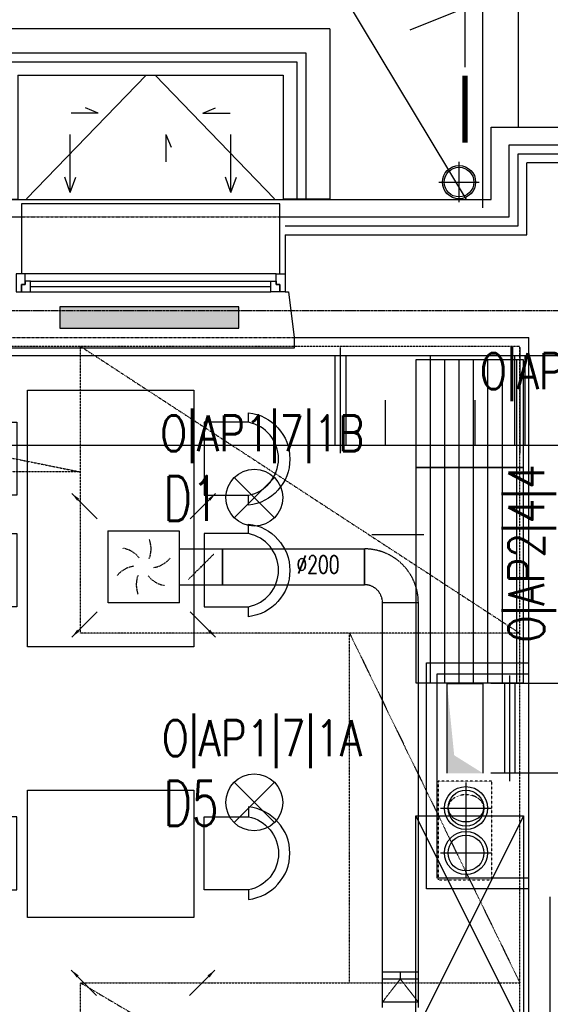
# Model space of a CAD drawing. Header units: inches. Extents: x -281236 to -70395, y 38777 to 102341.
# Tile 128 of 244: x -140252 to -139956, y 51220 to 51769. Entities that reach past the tile are written whole.
import ezdxf
from ezdxf.enums import TextEntityAlignment as Align

# ---------------------------------------------------------------- set-up
doc = ezdxf.new("R2010")
doc.units = ezdxf.units.IN
doc.header["$MEASUREMENT"] = 0
for name, pattern in [('CENTER', [2, 1.25, -0.25, 0.25, -0.25]), ('DASHDOT', [1, 0.5, -0.25, 0, -0.25]), ('DASHED', [0.75, 0.5, -0.25]), ('DASHED2', [0.375, 0.25, -0.125]), ('DIVIDE', [31.75, 12.7, -6.35, 0, -6.35, 0, -6.35]), ('HIDDEN', [0.375, 0.25, -0.125])]:
    doc.linetypes.add(name, pattern=pattern)
doc.layers.get('0').update_dxf_attribs({"color": 101})
for name, color, linetype in [('Cieniutko', 8, 'Continuous'), ('cokół_widok', 255, 'Continuous'), ('E-90', 6, 'Continuous'), ('E35', 6, 'Continuous'), ('Ele-balustrada', 64, 'Continuous'), ('FLUID-N17-50-ARRGR', 7, 'Continuous'), ('Ins-went', 141, 'Continuous'), ('Ins-went-opis', 141, 'Continuous'), ('Ins-wod', 152, 'Continuous'), ('m-went-nawiew', 152, 'Continuous'), ('m-went-wywiew', 1, 'Continuous'), ('Mkd-odpływy', 7, 'Continuous'), ('Okn---okna', 5, 'Continuous'), ('Os-osie glowne', 8, 'CENTER'), ('Pzt-chodniki', 8, 'Continuous'), ('Pzt-uksztaltowanie terenu', 7, 'Continuous'), ('Sc-cegla pelna', 32, 'Continuous'), ('Sc-gk', 120, 'Continuous'), ('Sc-izolacja term-obrys', 132, 'Continuous'), ('Sc-izolacja term-styropian', 151, 'STYROPIAN-KA'), ('Sc-nadproza kon', 5, 'DASHED2'), ('studzienki_widok', 52, 'Continuous'), ('Suf-widok', 8, 'Continuous'), ('W-idok', 9, 'Continuous'), ('W-otwor-strop', 126, 'Continuous'), ('Wyp-grzejniki', 56, 'Continuous'), ('Wyp-meble', 155, 'Continuous')]:
    doc.layers.add(name, color=color, linetype=linetype)
doc.styles.add('FDBES', font='simplex.shx')
doc.styles.add('ROMANS', font='romans', dxfattribs={"width": 0.85})
doc.styles.add('tab-bud$0$ROMANS', font='romans', dxfattribs={"width": 0.7})
doc.linetypes.add('BATTING', pattern='A,0.0001,-0.1,[134,ltypeshp.shx,S=0.1,R=0,X=-0.1,Y=0],-0.2,[134,ltypeshp.shx,S=0.1,R=180,X=0.1,Y=0],-0.1', length=0.4001)
doc.linetypes.add('STYROPIAN-KA', pattern='A,0.0001,-0.1,[135,ltypeshp.shx,S=0.1,R=0,X=-0.1,Y=0],0,[135,ltypeshp.shx,S=0.1,R=180,X=0.1,Y=0],-0.1', length=0.2001)
doc.dimstyles.new('FDBES', dxfattribs={"dimscale": 50, "dimtxt": 4, "dimasz": 2.5, "dimexe": 0.8, "dimexo": 2, "dimgap": 1, "dimtad": 1, "dimdsep": 46, "dimtxsty": 'FDBES', "dimcen": 2.5, "dimclrd": 4, "dimclre": 5, "dimadec": 0, "dimazin": 0, "dimtfac": 1, "dimtmove": 0, "dimatfit": 3, "dimfxl": 0, "dimarcsym": 0})

# ---------------------------------------------------------------- blocks, each defined once
blk = doc.blocks.new('W029')
for points in [[(-53.78, 76.9), (-59.03, 76.9, -0.895014), (-7.4, 76.9), (-12.96, 76.9, 0.825539), (-53.71, 76.86), (-53.71, 52.3), (-12.96, 52.3), (-12.96, 76.9)], [(8.36, 76.9), (3.1, 76.9, -0.895014), (54.73, 76.9), (49.18, 76.9, 0.825539), (8.43, 76.86), (8.43, 52.3), (49.18, 52.3), (49.18, 76.9)], [(-53.78, -76.9), (-59.03, -76.9, 0.895014), (-7.4, -76.9), (-12.96, -76.9, -0.825539), (-53.71, -76.86), (-53.71, -52.3), (-12.96, -52.3), (-12.96, -76.9)], [(8.36, -76.9), (3.1, -76.9, 0.895014), (54.73, -76.9), (49.18, -76.9, -0.825539), (8.43, -76.86), (8.43, -52.3), (49.18, -52.3), (49.18, -76.9)]]:
    blk.add_lwpolyline(points, format="xyb")
at = {"linetype": 'Continuous'}
blk.add_lwpolyline([(-71.54, 46.41), (71.54, 46.41), (71.54, -46.41), (-71.54, -46.41), (-71.54, 46.41)], dxfattribs=at)
blk = doc.blocks.new('W028')
at = {"linetype": 'Continuous'}
blk.add_lwpolyline([(-46.41, -35.48), (-46.41, 35.48), (46.41, 35.48), (46.41, -35.48), (-46.41, -35.48)], dxfattribs=at)
for points in [[(-76.9, -20.17), (-76.9, -25.42, -0.895014), (-76.9, 26.21), (-76.9, 20.65, 0.825539), (-76.86, -20.1), (-52.3, -20.1), (-52.3, 20.65), (-76.9, 20.65)], [(76.9, -20.17), (76.9, -25.42, 0.895014), (76.9, 26.21), (76.9, 20.65, -0.825539), (76.86, -20.1), (52.3, -20.1), (52.3, 20.65), (76.9, 20.65)]]:
    blk.add_lwpolyline(points, format="xyb")
blk = doc.blocks.new('ramiak_okna')
at = {"layer": 'Okn---okna'}
for p, q in [((145, 10), (5, 10)), ((8, 6), (142, 6)), ((8, 3), (142, 3)), ((8, 0), (142, 0))]:
    blk.add_line(p, q, dxfattribs=at)
for points in [[(5, 10), (0, 10), (0, 0), (3, 0), (3, 4), (5, 4)], [(8, 6), (5, 6), (5, 4), (3, 4), (3, 0), (5, 0), (8, 0)], [(142, 6), (145, 6), (145, 4), (147, 4), (147, 0), (145, 0), (142, 0)], [(145, 10), (150, 10), (150, 0), (147, 0), (147, 4), (145, 4)]]:
    blk.add_lwpolyline(points, close=True, dxfattribs=at)
blk = doc.blocks.new('rura_spustowa')
at = {"layer": 'Ins-wod', "linetype": 'Continuous'}
for p, q in [((0, -11.25), (0, 11.25)), ((-11.25, 0), (11.25, 0))]:
    blk.add_line(p, q, dxfattribs=at)
at = {"layer": 'Ins-wod', "linetype": 'Continuous', "ltscale": 25}
for radius in [9.25, 8.25]:
    blk.add_circle((0, 0), radius, dxfattribs=at)
blk = doc.blocks.new('grzejnik_100')
at = {"layer": 'Wyp-grzejniki'}
h = blk.add_hatch(dxfattribs=at)
h.set_pattern_fill('DOTS', color=256, scale=0.5, style=0)
h.set_pattern_definition([(0, (-77492.90915, 37823.9399), (0.396875, 0.79375), [0, -0.79375])])
h.paths.add_polyline_path([(0, -100), (12, -100), (12, 0), (0, 0)])
blk.add_lwpolyline([(12, 0), (0, 0), (0, -100), (12, -100)], close=True, dxfattribs=at)
blk = doc.blocks.new('0630_STRZAŁKA')
at = {"ltscale": 0.5}
for points in [[(0, 0), (-3.03, -8.56)], [(0, 0), (0, -32.43)], [(0, 0), (3.03, -8.56)]]:
    blk.add_lwpolyline(points, dxfattribs=at)
blk = doc.blocks.new('N200')
at = {"layer": 'm-went-nawiew', "color": 254, "linetype": 'HIDDEN'}
for p, q in [((-141949.57, 41077.71), (-141949.57, 41049.17)), ((-141963.84, 41063.44), (-141935.3, 41063.44))]:
    blk.add_line(p, q, dxfattribs=at)
at = {"layer": 'm-went-nawiew', "color": 254}
blk.add_circle((-141949.57, 41063.44), 12, dxfattribs=at)
at = {"layer": 'm-went-nawiew'}
blk.add_circle((-141949.57, 41063.44), 10, dxfattribs=at)
blk = doc.blocks.new('W200')
at = {"layer": 'm-went-wywiew', "color": 254, "linetype": 'HIDDEN'}
for p, q in [((-141949.57, 41108.12), (-141949.57, 41079.58)), ((-141963.84, 41093.85), (-141935.3, 41093.85))]:
    blk.add_line(p, q, dxfattribs=at)
at = {"layer": 'm-went-wywiew', "color": 254}
blk.add_circle((-141949.57, 41093.85), 12, dxfattribs=at)
at = {"layer": 'm-went-wywiew'}
blk.add_circle((-141949.57, 41093.85), 10, dxfattribs=at)
blk = doc.blocks.new('*U1171')
at = {"color": 0, "linetype": 'ByBlock', "lineweight": -2}
blk.add_circle((0, 0), 100, dxfattribs=at)
at = {"color": 3, "linetype": 'DASHED'}
blk.add_ellipse((0, 0), major_axis=(0, 100), ratio=0.75, start_param=0, end_param=3.141593, dxfattribs=at)
at = {"color": 3, "linetype": 'Continuous'}
blk.add_ellipse((0, 0), major_axis=(0, 100), ratio=0.75, start_param=3.141593, end_param=6.283185, dxfattribs=at)
blk = doc.blocks.new('studzienka_widok')
at = {"layer": 'Ele-balustrada'}
for p, q in [((13.5, -186.5), (13.5, -13.5)), ((13.5, -13.5), (95, -13.5)), ((18.5, -181.5), (18.5, -18.5)), ((18.5, -18.5), (95, -18.5)), ((13.5, -186.5), (95, -186.5)), ((18.5, -181.5), (95, -181.5))]:
    blk.add_line(p, q, dxfattribs=at)
at = {"layer": 'studzienki_widok'}
for p, q in [((0, 0), (0, -200)), ((0, 0), (95, 0)), ((95, 0), (95, -26)), ((26, -174), (26, -26)), ((26, -26), (95, -26)), ((26, -174), (95, -174)), ((95, -200), (95, -174)), ((0, -200), (26, -200)), ((0, -200), (95, -200))]:
    blk.add_line(p, q, dxfattribs=at)
blk = doc.blocks.new('_vxkdjhgkljhkgjhk')
for q in [(14, 6), (30.2, 0)]:
    blk.add_line((0, 0), q)

msp = doc.modelspace()

# ---------------------------------------------------------------- linework, layer by layer
at = {"color": 4, "linetype": 'DASHED'}
msp.add_line((-140151.29, 51463.78), (-140158.36, 51456.71), dxfattribs=at)
at = {"color": 4, "linetype": 'Continuous'}
msp.add_lwpolyline([(-140151.29, 51463.53, 0.5, 0.5, 1), (-140151.29, 51464.03, 0.5, 0.5, 1)], format="xyseb", close=True, dxfattribs=at)
at = {"color": 4, "linetype": 'DASHED'}
for centre, start, end in [((-140193.29, 51473.78), 338.1985, 21.8013), ((-140196.95, 51460.12), 38.1985, 81.8013), ((-140179.63, 51477.44), 278.1985, 321.8013), ((-140186.95, 51450.12), 98.1985, 141.8013), ((-140173.29, 51453.78), 158.1985, 201.8013), ((-140169.63, 51467.44), 218.1985, 261.8013)]:
    msp.add_arc(centre, 14.14, start, end, dxfattribs=at)
at = {"layer": 'Cieniutko', "linetype": 'Continuous'}
for p, q in [((-140248.61, 51668.96), (-140181.94, 51738.02)), ((-140176.94, 51738.02), (-140110.26, 51668.96))]:
    msp.add_line(p, q, dxfattribs=at)
at = {"layer": 'cokół_widok'}
for p, q in [((-139989.5, 51668.69), (-139989.5, 51709.09)), ((-139989.5, 51709.09), (-139889.5, 51709.09)), ((-142818.93, 51668.7), (-139989.5, 51668.69))]:
    msp.add_line(p, q, dxfattribs=at)
at = {"layer": 'E35'}
for p, q in [((-140132.77, 51513.62), (-140110.32, 51491.16)), ((-140132.77, 51491.16), (-140110.32, 51513.62)), ((-140132.84, 51343.61), (-140110.39, 51321.16)), ((-140132.84, 51321.16), (-140110.39, 51343.61))]:
    msp.add_line(p, q, dxfattribs=at)
for centre in [(-140121.55, 51502.39), (-140121.62, 51332.38)]:
    msp.add_circle(centre, 15.88, dxfattribs=at)
at = {"layer": 'Ins-went'}
for p, q in [((-140073.44, 51527.2), (-140073.44, 51586.2)), ((-139973.44, 51586.2), (-139973.44, 51527.2)), ((-140722.44, 51581.7), (-139932.97, 51581.7)), ((-140076.44, 51531.7), (-140076.44, 51581.7)), ((-140073.44, 51581.7), (-139973.44, 51581.7)), ((-140070.44, 51531.7), (-140070.44, 51581.7)), ((-140023.44, 51581.7), (-140023.44, 51556.7)), ((-139976.44, 51581.7), (-139976.44, 51531.7)), ((-139973.44, 51581.7), (-139951.54, 51581.7)), ((-139970.44, 51531.7), (-139970.44, 51581.7)), ((-140048.44, 51531.7), (-140048.44, 51556.7)), ((-139998.44, 51531.7), (-139998.44, 51556.7)), ((-140722.44, 51531.7), (-139948.54, 51531.7)), ((-140073.44, 51531.7), (-139973.44, 51531.7)), ((-139973.44, 51531.7), (-139951.54, 51531.7)), ((-140014.1, 51348.68), (-140014.1, 51398.68)), ((-140014.1, 51348.68), (-140014.1, 51398.68)), ((-140014.1, 51398.68), (-139994.1, 51398.68)), ((-139994.1, 51398.68), (-139994.1, 51348.68)), ((-139951.6, 51398.68), (-139989.6, 51398.68)), ((-139982.1, 51398.68), (-139982.1, 51348.68)), ((-139979.1, 51344.18), (-139979.1, 51403.18)), ((-139976.1, 51348.68), (-139976.1, 51398.68)), ((-139951.6, 51348.68), (-139989.6, 51348.68))]:
    msp.add_line(p, q, dxfattribs=at)
at = {"layer": 'Ins-went', "linetype": 'DASHED', "ltscale": 0.4}
for p, q in [((-140203.29, 51483.78), (-140203.29, 51443.78)), ((-140203.29, 51483.78), (-140163.29, 51483.78)), ((-140163.29, 51443.78), (-140163.29, 51483.78)), ((-140163.29, 51473.78), (-140139.29, 51473.78)), ((-140151.29, 51463.78), (-140144.22, 51470.85)), ((-140139.29, 51453.78), (-140139.29, 51473.78)), ((-140139.29, 51473.78), (-140139.29, 51453.78)), ((-140060.1, 51453.8), (-140060.1, 51473.8)), ((-140060.1, 51473.8), (-140060.1, 51453.8)), ((-140163.29, 51453.78), (-140139.29, 51453.78)), ((-140163.29, 51443.78), (-140203.29, 51443.78)), ((-140050.1, 51237.94), (-140050.1, 51443.8)), ((-140030.1, 51443.8), (-140050.1, 51443.8)), ((-140030.1, 51237.94), (-140030.1, 51443.8)), ((-140050.1, 51237.94, -2890), (-140030.1, 51237.94, -2890)), ((-140050.1, 51233.94, -2890), (-140050.1, 51237.94, -2890)), ((-140050.1, 51220.94, -2890), (-140050.1, 51233.94, -2890)), ((-140050.1, 51220.94, -2890), (-140040.1, 51233.94, -2890)), ((-140050.1, 51233.94, -2890), (-140030.1, 51233.94, -2890)), ((-140040.1, 51233.94, -2890), (-140040.1, 51237.94, -2890)), ((-140030.1, 51220.94, -2890), (-140040.1, 51233.94, -2890)), ((-140030.1, 51233.94, -2890), (-140030.1, 51237.94, -2890)), ((-140030.1, 51220.94, -2890), (-140030.1, 51233.94, -2890)), ((-140030.1, 51220.94, -2890), (-140050.1, 51220.94, -2890)), ((-140050.1, 51217.94, -2890), (-140050.1, 51220.94, -2890)), ((-140030.1, 51217.94, -2890), (-140030.1, 51220.94, -2890))]:
    msp.add_line(p, q, dxfattribs=at)
for radius in [30, 10]:
    msp.add_arc((-140060.1, 51443.8), radius, 0, 90, dxfattribs=at)
for points in [[(-140139.29, 51473.78), (-140060.1, 51473.8)], [(-140139.29, 51453.78), (-140060.1, 51453.8)]]:
    msp.add_spline(points, degree=3, dxfattribs=at)
at = {"layer": 'Ins-went'}
msp.add_solid([(-140014.1, 51348.68), (-140014.1, 51398.68), (-139994.1, 51348.68), (-140010.1, 51358.68)], dxfattribs=at)
at = {"layer": 'Ins-wod'}
msp.add_line((-140004, 51742.44), (-140004, 51789.67), dxfattribs=at)
at = {"layer": 'Mkd-odpływy', "const_width": 3}
msp.add_lwpolyline([(-140004, 51700.33), (-140004, 51737.67)], dxfattribs=at)
at = {"layer": 'Os-osie glowne'}
msp.add_lwpolyline([(-143318.47, 51606.7), (-138010.88, 51606.7)], dxfattribs=at)
at = {"layer": 'Pzt-chodniki'}
for p, q in [((-139974.38, 52103.69), (-139974.38, 51709.09)), ((-139994.38, 52083.69), (-139994.38, 51664.04))]:
    msp.add_line(p, q, dxfattribs=at)
at = {"layer": 'Pzt-uksztaltowanie terenu'}
for p, q in [((-140148.71, 51910.22), (-140003.4, 51668.69)), ((-140034.67, 51763.33), (-139994.38, 51779.44))]:
    msp.add_line(p, q, dxfattribs=at)
at = {"layer": 'Sc-cegla pelna'}
for p, q in [((-139969.5, 51649.04), (-139969.5, 51689.09)), ((-139909.5, 51689.09), (-139969.5, 51689.09)), ((-140099.44, 51591.7), (-139968.44, 51591.7))]:
    msp.add_line(p, q, dxfattribs=at)
for points in [[(-140104.44, 51649.03), (-139969.5, 51649.04)], [(-140104.44, 51649.03), (-140104.44, 51617.18), (-140102.44, 51617.18), (-140099.44, 51591.69)], [(-140098.44, 51081.7), (-139968.44, 51081.63), (-139968.44, 51591.7)], [(-139956.5, 51081.7), (-139956.5, 51279.7)]]:
    msp.add_lwpolyline(points, dxfattribs=at)
at = {"layer": 'Sc-gk'}
for p, q in [((-140025.6, 51284.18), (-140025.6, 51410.18)), ((-140025.6, 51410.18), (-139968.44, 51410.18)), ((-140019.6, 51290.18), (-140019.6, 51404.18)), ((-140019.6, 51404.18), (-139968.44, 51404.18)), ((-139968.44, 51290.18), (-140019.6, 51290.18)), ((-139968.44, 51284.18), (-140025.6, 51284.18))]:
    msp.add_line(p, q, dxfattribs=at)
at = {"layer": 'Sc-izolacja term-obrys'}
for p, q in [((-139979.5, 51659.04), (-139979.5, 51699.09)), ((-139979.5, 51699.09), (-139899.5, 51699.09)), ((-140107.44, 51659.03), (-139979.5, 51659.04)), ((-140107.44, 51627.18), (-140107.44, 51659.03)), ((-140107.44, 51617.19), (-140107.44, 51621.18))]:
    msp.add_line(p, q, dxfattribs=at)
for points in [[(-140519.44, 51627.18), (-140519.44, 51658.98), (-140251.44, 51659.01), (-140251.44, 51627.18)], [(-140251.44, 51621.18), (-140251.44, 51617.18)]]:
    msp.add_lwpolyline(points, dxfattribs=at)
at = {"layer": 'Sc-izolacja term-styropian', "linetype": 'BATTING', "ltscale": 0.25}
msp.add_lwpolyline([(-140104.44, 51654.03), (-139974.5, 51654.04), (-139974.5, 51694.09), (-139904.5, 51694.09), (-139904.5, 51654.05), (-139844.5, 51654.06), (-139844.5, 51623.84)], dxfattribs=at)
at = {"layer": 'Sc-nadproza kon', "linetype": 'DASHDOT', "ltscale": 0.5}
for p, q in [((-140251.44, 51659.01), (-140107.44, 51659.01)), ((-140259.44, 51591.69), (-140099.44, 51591.69))]:
    msp.add_line(p, q, dxfattribs=at)
at = {"layer": 'Suf-widok', "linetype": 'DIVIDE', "ltscale": 0.02}
for p, q in [((-139973.44, 51586.7), (-140762.44, 51586.7)), ((-140566.26, 51586.7), (-140218.44, 51516.7)), ((-140218.44, 51426.7), (-140218.44, 51586.7)), ((-140218.44, 51586.7), (-139973.44, 51426.7)), ((-139973.44, 51086.7), (-139973.44, 51586.7)), ((-140218.44, 51516.7), (-140566.26, 51516.7)), ((-139973.44, 51426.7), (-140218.44, 51426.7)), ((-140068.44, 51231.7), (-140068.44, 51426.7)), ((-140068.44, 51426.7), (-139973.44, 51231.7)), ((-140218.44, 51231.7), (-139973.44, 51231.7)), ((-140218.44, 51086.7), (-140218.44, 51231.7)), ((-140218.44, 51231.7), (-139973.44, 51086.7))]:
    msp.add_line(p, q, dxfattribs=at)
at = {"layer": 'W-idok'}
msp.add_line((-140099.44, 51585.69), (-140259.44, 51585.69), dxfattribs=at)
for points in [[(-140107.44, 51659.03), (-140107.44, 51666.34), (-140251.44, 51666.34)], [(-140251.44, 51666.34), (-140251.44, 51659.01)], [(-140099.44, 51591.69), (-140099.44, 51585.69)]]:
    msp.add_lwpolyline(points, dxfattribs=at)
at = {"layer": 'W-otwor-strop', "linetype": 'DASHED2', "ltscale": 0.3}
msp.add_lwpolyline([(-140019.1, 51289.18), (-139989.1, 51289.18), (-139989.1, 51344.18), (-140019.1, 51344.18)], close=True, dxfattribs=at)
at = {"layer": 'Wyp-meble'}
for p, q in [((-140023.44, 51579.18), (-140023.44, 51519.18)), ((-140015.44, 51579.18), (-140015.44, 51519.18)), ((-140007.44, 51579.18), (-140007.44, 51519.18)), ((-139999.44, 51579.18), (-139999.44, 51519.18)), ((-139991.44, 51579.18), (-139991.44, 51519.18)), ((-139983.44, 51579.18), (-139983.44, 51519.18)), ((-139975.44, 51579.18), (-139975.44, 51519.18)), ((-140023.44, 51519.18), (-140023.44, 51399.18)), ((-140015.44, 51519.18), (-140015.44, 51399.18)), ((-140007.44, 51519.18), (-140007.44, 51399.18)), ((-139999.44, 51519.18), (-139999.44, 51399.18)), ((-139991.44, 51519.18), (-139991.44, 51399.18)), ((-139983.44, 51519.18), (-139983.44, 51399.18)), ((-139975.44, 51519.18), (-139975.44, 51399.18)), ((-140056.09, 51481.83), (-140027.09, 51481.83)), ((-139971.45, 51324.95), (-140031.45, 51204.95)), ((-139971.45, 51204.95), (-140031.45, 51324.95))]:
    msp.add_line(p, q, dxfattribs=at)
for points in [[(-139971.44, 51519.18), (-139971.44, 51579.18), (-140031.44, 51579.18), (-140031.44, 51519.18)], [(-139971.44, 51399.18), (-139971.44, 51519.18), (-140031.44, 51519.18), (-140031.44, 51399.18)], [(-139971.45, 51324.95), (-139971.45, 51204.95), (-140031.45, 51204.95), (-140031.45, 51324.95)]]:
    msp.add_lwpolyline(points, close=True, dxfattribs=at)

# ---------------------------------------------------------------- block references
at = {"rotation": 270}
msp.add_blockref('studzienka_widok', (-140079.44, 51763.95), dxfattribs=at)
at = {"layer": 'Cieniutko', "linetype": 'Continuous', "yscale": 0.5, "zscale": 0.5}
for p, xscale in [((-140208.66, 51716.84), -0.5), ((-140150.21, 51716.84), 0.5)]:
    msp.add_blockref('_vxkdjhgkljhkgjhk', p, dxfattribs=dict(at, xscale=xscale))
at = {"layer": 'Cieniutko', "linetype": 'Continuous', "xscale": 0.5, "yscale": 0.5, "zscale": 0.5, "rotation": 270}
msp.add_blockref('_vxkdjhgkljhkgjhk', (-140170.92, 51704.88), dxfattribs=at)
at = {"layer": 'Ins-went', "xscale": 0.09999999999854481, "yscale": 0.09999999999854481, "zscale": 0.1000000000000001, "rotation": 270}
msp.add_blockref('*U1171', (-140003.54, 51329.18, -2), dxfattribs=at)
at = {"layer": 'Ins-went-opis', "rotation": 180}
msp.add_blockref('0630_STRZAŁKA', (-140224.23, 51672.49), dxfattribs=at)
at = {"layer": 'Ins-went-opis', "xscale": -1, "rotation": 180}
msp.add_blockref('0630_STRZAŁKA', (-140134.64, 51672.49), dxfattribs=at)
at = {"layer": 'Ins-wod'}
msp.add_blockref('rura_spustowa', (-140007.39, 51678.39), dxfattribs=at)
at = {"layer": 'm-went-nawiew'}
msp.add_blockref('N200', (1946.03, 10240.74), dxfattribs=at)
at = {"layer": 'm-went-wywiew'}
msp.add_blockref('W200', (1946.03, 10235.34, -2), dxfattribs=at)
at = {"layer": 'Okn---okna'}
msp.add_blockref('ramiak_okna', (-140254.44, 51617.18), dxfattribs=at)
at = {"layer": 'Wyp-grzejniki', "rotation": 90}
msp.add_blockref('grzejnik_100', (-140230.13, 51596.82), dxfattribs=at)
at = {"layer": 'Wyp-meble', "rotation": 270}
msp.add_blockref('W029', (-140201.76, 51490.72), dxfattribs=at)
at = {"layer": 'Wyp-meble'}
msp.add_blockref('W028', (-140201.76, 51303.7), dxfattribs=at)

# ---------------------------------------------------------------- texts
at = {"layer": 'E-90', "style": 'ROMANS', "width": 0.8}
for s, rotation, p in [('O|AP2|4|4', 360, (-139946.02, 51571.46)), ('O|AP1|7|1B', 0, (-140117.22, 51536.83)), ('O|AP2|4|4', 90, (-139968.44, 51471.31)), ('O|AP1|7|1A', 0, (-140117.29, 51366.82))]:
    msp.add_text(s, height=20, rotation=rotation, dxfattribs=at).set_placement(p, align=Align.MIDDLE)
at = {"layer": 'E35', "style": 'ROMANS', "width": 0.7}
for s, p in [('D1', (-140156.8, 51501.88)), ('D5', (-140156.87, 51331.88))]:
    msp.add_text(s, height=25, dxfattribs=at).set_placement(p, align=Align.MIDDLE)
at = {"layer": 'Ins-went', "style": 'tab-bud$0$ROMANS', "width": 0.7}
msp.add_text('%%C200', height=10, rotation=359.9414, dxfattribs=at).set_placement((-140098.08, 51460.09, 0))

# ---------------------------------------------------------------- leaders
at = {"layer": 'FLUID-N17-50-ARRGR'}
for points in [[(-140223.35, 51504.73), (-140209.21, 51490.58)], [(-140143.22, 51504.73), (-140157.37, 51490.58)], [(-140223.35, 51424.6), (-140209.21, 51438.74)], [(-140143.22, 51424.6), (-140157.37, 51438.74)], [(-140223.66, 51238.89), (-140209.52, 51224.75)], [(-140143.53, 51238.89), (-140157.67, 51224.75)]]:
    msp.add_leader(points, dimstyle='FDBES', override={"dimscale": 2, "dimclrd": 5}, dxfattribs=at)

doc.saveas('drawing.dxf')
